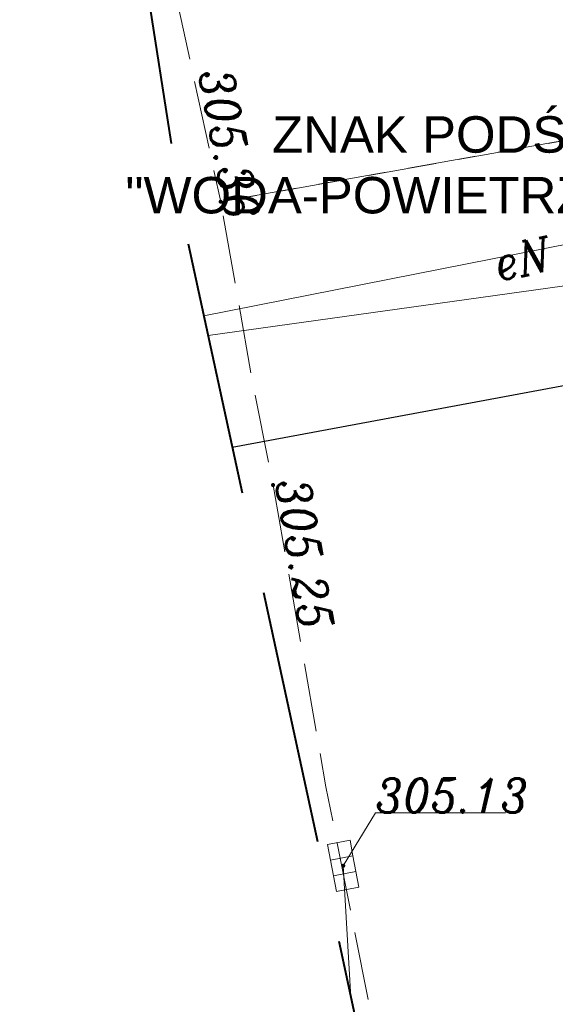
# Model space of a CAD drawing. Header units: metres. Extents: x 779 to 7046, y -512 to 9570.
# Tile 8 of 256: x 2139 to 2150, y -285 to -263. Entities that reach past the tile are written whole.
import ezdxf
from ezdxf import colors
from ezdxf.entities.mleader import LeaderData, LeaderLine
from ezdxf.math import Vec2, Vec3

# ---------------------------------------------------------------- set-up
doc = ezdxf.new("R2010")
doc.units = ezdxf.units.M
for name, pattern in [('1.5_0.5', [2, 1.5, -0.5]), ('CIĄGłA', [0]), ('DASHEDX2', [38.1, 25.4, -12.7]), ('DGN Style 3', [7.83309, 5.595065, -2.238026])]:
    doc.linetypes.add(name, pattern=pattern)
for name, color, linetype, lineweight in [('AGP1_OPISY', 7, 'Continuous', 13), ('jezdnia (powierzchnia)', 7, 'Continuous', 0), ('kanał technologiczny (linia)', 7, 'Continuous', 0), ('kratka ściekowa (punkt)-SK', 7, 'Continuous', 0), ('przewód elektroenergetyczny (linia)-SEPOD', 7, 'Continuous', 0), ('przewód elektroenergetyczny (linia)-SEPOD-Atr1', 7, 'Continuous', 0), ('przewód kanalizacyjny (linia)-SK', 7, 'Continuous', 0), ('punkt o określonej wysokości (sieć kanalizacyjna)-SK', 7, 'Continuous', 0), ('punkt o określonej wysokości (sieć kanalizacyjna)-SK-Atr2', 7, 'Continuous', 0), ('punkt wysokościowy sztuczny', 7, 'Continuous', 0), ('punkt wysokościowy sztuczny-Atr2', 7, 'Continuous', 0), ('rura ochronna - przewód elektroenergetyczny (linia)-SE', 7, 'Continuous', 0), ('Zakres', 7, 'Continuous', 0)]:
    doc.layers.add(name, color=color, linetype=linetype, lineweight=lineweight)
doc.styles.add('ARIAL', font='arial.ttf')
doc.styles.get("Standard").update_dxf_attribs({"font": 'arial.ttf'})

# ---------------------------------------------------------------- blocks, each defined once
blk = doc.blocks.new('PW02')
at = {"linetype": 'Continuous', "lineweight": 13, "ltscale": 10}
h = blk.add_hatch(color=0, dxfattribs=at)
edge = h.paths.add_edge_path()
edge.add_arc((0, 0), 0.45, 0, 360)
blk = doc.blocks.new('PW01_1')
at = {"linetype": 'Continuous', "lineweight": 13, "ltscale": 10}
h = blk.add_hatch(color=0, dxfattribs=at)
edge = h.paths.add_edge_path()
edge.add_arc((0, 0), 0.45, 0, 360)
blk = doc.blocks.new('US05')
at = {"color": 0, "linetype": 'Continuous', "lineweight": 13, "ltscale": 10}
for p, q in [((-5.25, -2.5), (-5.25, 2.5)), ((-5.25, 2.5), (-1.75, 2.5)), ((-1.75, -2.5), (-1.75, 2.5)), ((-1.75, 2.5), (1.75, 2.5)), ((1.75, -2.5), (1.75, 2.5)), ((1.75, 2.5), (5.25, 2.5)), ((5.25, -2.5), (5.25, 2.5)), ((-5.25, -2.5), (-1.75, -2.5)), ((-1.75, -2.5), (1.75, -2.5)), ((1.75, -2.5), (5.25, -2.5))]:
    blk.add_line(p, q, dxfattribs=at)
blk = doc.blocks.new('PZT MDCP podkład')
at = {"layer": 'jezdnia (powierzchnia)', "color": 252, "linetype": '1.5_0.5', "lineweight": 13, "true_color": 0x939598, "flags": 128}
for points in [[(2070.276, 140.136), (2073.698, 118.206), (2074.596, 113.606), (2077.106, 102.056), (2092.306, 104.766), (2090.666, 113.236), (2087.736, 128.446), (2084.644, 144.53)], [(2121.58, -17.44), (2121.58, -17.44), (2119.166, -10.314), (2116.966, -3.184), (2116.146, -0.544), (2113.326, 8.386), (2110.936, 17.476), (2110.246, 19.936), (2110.076, 20.316), (2109.986, 20.546), (2109.896, 20.776), (2109.816, 21.006), (2109.746, 21.246), (2109.686, 21.486), (2109.266, 21.386), (2107.936, 26.806), (2105.746, 36.806), (2103.466, 47.496), (2101.776, 56.146), (2099.886, 65.716), (2097.696, 76.946), (2095.716, 86.936), (2093.966, 96.096), (2092.736, 102.466), (2092.306, 104.766), (2077.106, 102.056), (2077.796, 98.156), (2078.256, 95.836), (2079.416, 89.206), (2080.776, 82.376), (2082.496, 73.286), (2083.117, 69.993)]]:
    blk.add_lwpolyline(points, dxfattribs=at)
at = {"layer": 'kanał technologiczny (linia)', "color": 252, "linetype": 'Continuous', "lineweight": 13, "true_color": 0x939598, "flags": 128}
blk.add_lwpolyline([(2076.829, 99.116), (2097.466, 101.996), (2098.496, 100.976), (2099.736, 94.596), (2102.876, 80.006), (2107.146, 57.576), (2110.276, 41.516), (2112.466, 30.966), (2113.936, 24.136), (2116.446, 18.576), (2123.106, -1.554), (2123.726, -2.874), (2127.703, -15.767)], dxfattribs=at)
at = {"layer": 'przewód elektroenergetyczny (linia)-SEPOD', "color": 252, "linetype": 'Continuous', "lineweight": 13, "true_color": 0x939598, "flags": 128}
for points in [[(2085.91, 144.917), (2088.426, 132.326), (2093.556, 108.186), (2094.666, 103.096), (2076.735, 99.552)], [(2106.356, 40.386), (2105.736, 43.716), (2105.436, 46.026), (2104.516, 50.506), (2104.156, 52.386), (2101.886, 65.206), (2101.486, 67.446), (2099.316, 70.346), (2098.136, 81.686), (2097.786, 83.406), (2096.506, 90.086), (2096.166, 91.886), (2095.676, 95.236), (2095.396, 96.506), (2094.546, 99.866), (2077.358, 96.668)]]:
    blk.add_lwpolyline(points, dxfattribs=at)
at = {"layer": 'przewód kanalizacyjny (linia)-SK', "color": 252, "linetype": 'Continuous', "lineweight": 13, "true_color": 0x939598, "flags": 128}
blk.add_lwpolyline([(2079.796, 87.476), (2079.966, 84.586)], dxfattribs=at)
at = {"layer": 'punkt o określonej wysokości (sieć kanalizacyjna)-SK-Atr2', "color": 252, "lineweight": 13, "true_color": 0x939598, "flags": 128}
blk.add_lwpolyline([(2079.796, 87.476), (2080.506, 88.636), (2083.354, 88.636)], dxfattribs=at)
at = {"layer": 'rura ochronna - przewód elektroenergetyczny (linia)-SE', "color": 252, "linetype": 'Continuous', "lineweight": 30, "true_color": 0x939598, "flags": 128}
blk.add_lwpolyline([(2077.358, 96.668), (2094.546, 99.866)], dxfattribs=at)
at = {"layer": 'Zakres', "color": 252, "linetype": 'DGN Style 3', "lineweight": 40, "true_color": 0x939598, "flags": 128}
blk.add_lwpolyline([(2174.696, 172.586), (2130.246, 158.476), (2070.276, 140.136), (2076.276, 101.676), (2103.086, -22.494), (2224.436, 10.666), (2208.436, 67.156), (2203.276, 85.806), (2188.226, 134.806), (2174.696, 172.586)], close=True, dxfattribs=at)
at = {"layer": 'kratka ściekowa (punkt)-SK', "color": 252, "linetype": 'Continuous', "lineweight": 13, "true_color": 0x939598, "xscale": 0.1, "yscale": 0.1, "zscale": 0.1, "rotation": 100.582}
blk.add_blockref('US05', (2079.796, 87.476), dxfattribs=at)
at = {"layer": 'punkt o określonej wysokości (sieć kanalizacyjna)-SK', "color": 252, "linetype": 'Continuous', "lineweight": 13, "true_color": 0x939598, "xscale": 0.1, "yscale": 0.1, "zscale": 0.1}
blk.add_blockref('PW01_1', (2079.796, 87.476), dxfattribs=at)
at = {"layer": 'punkt wysokościowy sztuczny', "color": 252, "linetype": 'Continuous', "lineweight": 13, "true_color": 0x939598, "xscale": 0.1, "yscale": 0.1, "zscale": 0.1}
for p in [(2077.106, 102.056), (2078.256, 95.836)]:
    blk.add_blockref('PW02', p, dxfattribs=at)
at = {"layer": 'przewód elektroenergetyczny (linia)-SEPOD-Atr1', "color": 252, "lineweight": 13, "true_color": 0x939598, "insert": (2083.121, 100.684), "char_height": 0.75, "attachment_point": 4, "rotation": 11.182, "line_spacing_factor": 0.6}
blk.add_mtext('\\FITALIC_1250;\\H1x;\\W0.9;eN', dxfattribs=at)
at = {"layer": 'punkt o określonej wysokości (sieć kanalizacyjna)-SK-Atr2', "color": 252, "lineweight": 13, "true_color": 0x939598, "insert": (2080.506, 88.644), "char_height": 0.75, "attachment_point": 7, "line_spacing_factor": 0.6}
blk.add_mtext('\\FITALIC_1250;\\H1x;\\W0.9;305.13', dxfattribs=at)
at = {"layer": 'punkt wysokościowy sztuczny-Atr2', "color": 252, "lineweight": 13, "true_color": 0x939598, "char_height": 0.75, "attachment_point": 1, "line_spacing_factor": 0.6}
for s, insert, rotation in [('\\FITALIC_1250;\\H1x;\\W0.9;305.36', (2077.356, 105.036), 280.573), ('\\FITALIC_1250;\\H1x;\\W0.9;305.25', (2079.046, 96.036), 279.344)]:
    blk.add_mtext(s, dxfattribs=dict(at, insert=insert, rotation=rotation))

msp = doc.modelspace()

# ---------------------------------------------------------------- linework, layer by layer
at = {"color": 5, "linetype": 'DASHEDX2', "lineweight": 13, "ltscale": 0.1}
msp.add_circle((2180.533, -275.953), 70, dxfattribs=at)

# ---------------------------------------------------------------- block references
at = {"color": 18, "linetype": 'CIĄGłA', "lineweight": 5, "true_color": 0x000000}
msp.add_blockref('PZT MDCP podkład', (65.959, -369.147), dxfattribs=at)

# ---------------------------------------------------------------- leaders
at = {"layer": 'AGP1_OPISY'}
ml = msp.add_multileader_mtext('Standard', dxfattribs=at)
ml.set_content('ZNAK PODŚWIETLANY\\P"WODA-POWIETRZE-ODKURZACZ"', color=256, style='ARIAL')
ml.set_leader_properties()
ml.build(insert=Vec2(0, 0))
ml.multileader.update_dxf_attribs({"arrow_head_size": 1})
ctx = ml.context
ctx.base_point, ctx.char_height, ctx.arrow_head_size, ctx.landing_gap_size, ctx.plane_origin = Vec3(2140.944, -265.62), 0.8, 1, 0.08, Vec3(2191.742, -293.536)
ctx.text_align_type = 1
notes = []
notes.append((ctx, [(1, (1, 1, 0), (2160.74, -265.62), (-1, 0), 1.129, [(0, [(2181.598, -272.335)], 0, [])])]))
ctx.mtext.insert, ctx.mtext.width, ctx.mtext.defined_height, ctx.mtext.alignment, ctx.mtext.flow_direction = Vec3(2150.278, -265.213), 22.31044, 9.297, 2, 5
for ctx, leaders in notes:
    for number, flags, end, landing, length, lines in leaders:
        leader = LeaderData()
        leader.index, (leader.has_last_leader_line, leader.has_dogleg_vector, leader.attachment_direction) = number, flags
        leader.last_leader_point, leader.dogleg_vector, leader.dogleg_length = Vec3(end), Vec3(landing), length
        for number, points, colour, breaks in lines:
            line = LeaderLine()
            line.index, line.vertices, line.color, line.breaks = number, Vec3.list(points), colors.encode_raw_color(colour), breaks
            leader.lines.append(line)
        ctx.leaders.append(leader)

doc.saveas('drawing.dxf')
